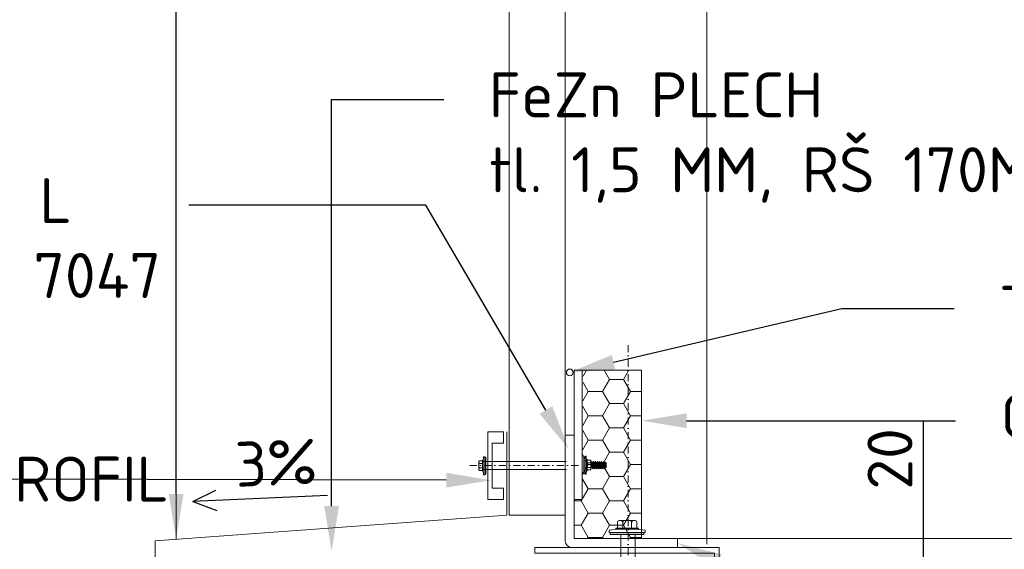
# Model space of a CAD drawing. Header units: millimetres. Extents: x -385852 to 238709, y -99680 to 201840.
# Tile 158 of 176: x 32961 to 33399, y -50048 to -49812. Entities that reach past the tile are written whole.
import ezdxf
from ezdxf import colors
from ezdxf.entities.mleader import LeaderData, LeaderLine
from ezdxf.math import Vec2, Vec3

# ---------------------------------------------------------------- set-up
doc = ezdxf.new("R2010")
doc.units = ezdxf.units.MM
doc.linetypes.add('DASHDOT', pattern=[25.4, 12.7, -6.35, 0, -6.35])
doc.layers.get('0').update_dxf_attribs({"color": 4})
doc.layers.get('Defpoints').update_dxf_attribs({"color": 8})
doc.layers.add('_____detaily', color=1, linetype='Continuous')
doc.layers.add('_____detaily @ 10', color=1, linetype='Continuous')
for name, color, linetype, lineweight in [('A99_N_kce-pohl', 7, 'Continuous', 20), ('A99_N_kce-rez-sil', 6, 'Continuous', 20), ('A99_N_sraf @ 200', 252, 'Continuous', 9)]:
    doc.layers.add(name, color=color, linetype=linetype, lineweight=lineweight)
doc.styles.add('A99_kota', font='isocpeur.ttf', dxfattribs={"height": 2})
doc.styles.add('A99_popis', font='isocpeur.ttf')
doc.styles.get("Standard").update_dxf_attribs({"font": 'isocpeur.ttf', "height": 20})
doc.dimstyles.new('detaily_10', dxfattribs={"dimtxt": 20, "dimasz": 10, "dimexe": 10, "dimexo": 10, "dimgap": 5, "dimtad": 1, "dimdec": 0, "dimtxsty": 'Standard', "dimblk": 'ARCHTICK', "dimcen": 3, "dimazin": 0, "dimtfac": 1, "dimtdec": 0, "dimtmove": 0, "dimatfit": 0, "dimfxl": 0, "dimarcsym": 0})

# ---------------------------------------------------------------- blocks, each defined once
blk = doc.blocks.new('_ArchTick')
at = {"color": 0, "linetype": 'ByBlock', "const_width": 0.15}
blk.add_lwpolyline([(-0.5, -0.5), (0.5, 0.5)], dxfattribs=at)
blk = doc.blocks.new('*D213')
at = {"layer": '_____detaily', "color": 0, "linetype": 'Continuous', "lineweight": -2, "transparency": 16777216}
for p, q in [((33363, -50060), (33363, -49991)), ((33303, -50060), (33373, -50060)), ((33363, -50080), (33363, -50060)), ((33303, -50080), (33373, -50080)), ((33363, -50080), (33363, -50090))]:
    blk.add_line(p, q, dxfattribs=at)
at = {"layer": 'Defpoints', "color": 0, "linetype": 'Continuous', "lineweight": 5, "transparency": 16777216}
for p in [(33282.5, -50060), (33283, -50080), (33363, -50080)]:
    blk.add_point(p, dxfattribs=at)
at = {"layer": '_____detaily', "color": 0, "linetype": 'Continuous', "lineweight": -2, "transparency": 16777216, "xscale": 10, "yscale": 10, "zscale": 10}
for p, rotation in [((33363, -50060), 270), ((33363, -50080), 90)]:
    blk.add_blockref('_ArchTick', p, dxfattribs=dict(at, rotation=rotation))
at = {"layer": '_____detaily', "color": 0, "linetype": 'Continuous', "lineweight": 5, "transparency": 16777216, "insert": (33348, -50008), "char_height": 20, "attachment_point": 5, "rotation": 90}
blk.add_mtext('20', dxfattribs=at)

msp = doc.modelspace()

# ---------------------------------------------------------------- hatches: boundary and pattern name
at = {"layer": '_____detaily', "lineweight": 0}
for points in [[(33167.6489, -50007.27072), (33167.6489, -50014.77069), (33168.1489, -50014.77069), (33168.1489, -50007.27072)], [(33212.29076, -50007.04197), (33212.29076, -50014.54194), (33211.79076, -50014.54194), (33211.79076, -50007.04197)], [(33238.49994, -50040.71581), (33223.5, -50040.71581), (33223.5, -50041.71581), (33238.49994, -50041.71581)]]:
    msp.add_hatch(color=9, dxfattribs=at).paths.add_polyline_path(points)
at = {"layer": 'A99_N_sraf @ 200', "linetype": 'Continuous', "lineweight": 0}
h = msp.add_hatch(dxfattribs=at)
h.set_pattern_fill('HONEY', color=1, scale=0.25, angle=-90, style=2)
h.set_pattern_definition([(360, (-1017292.5, 154620.5005), (9.375, 5.41265875), [6.25, -12.5]), (120, (-1017292.5, 154620.5005), (-9.37499998, 5.412658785), [6.25, -12.5]), (60, (-1017292.5, 154620.5005), (2e-08, 10.825317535), [-12.5, 6.25])])
h.paths.add_polyline_path([(33207.5, -50043.49955), (33237.5, -50043.49955), (33237.5, -49968.49955), (33211.5, -49968.49955), (33211, -50025.99955), (33207.5, -50025.99955)])

# ---------------------------------------------------------------- linework, layer by layer
at = {"layer": '_____detaily', "lineweight": 0}
for p, q in [((33164.9999, -50009.22819), (33165.0001, -50012.77091)), ((33166.57207, -50008.83447), (33165.39351, -50008.83454)), ((33166.53403, -50010.01537), (33165.39358, -50010.01544)), ((33166.57217, -50010.01537), (33165.39358, -50010.01544)), ((33166.96805, -50008.49944), (33166.71805, -50008.49945)), ((33166.71805, -50008.49945), (33166.7183, -50013.49945)), ((33166.96805, -50008.83444), (33167.1489, -50007.02072)), ((33166.96805, -50008.49944), (33166.9683, -50013.49944)), ((33166.96805, -50008.83444), (33166.9683, -50013.16443)), ((33167.6489, -50007.02072), (33167.14889, -50007.02074)), ((33167.6489, -50007.02072), (33167.1489, -50007.02072)), ((33204, -50009.21694), (33167.1489, -50009.21694)), ((33167.6489, -50015.02072), (33167.6489, -50007.02072)), ((33167.6489, -50007.27072), (33167.6489, -50014.77069)), ((33168.1489, -50007.27072), (33167.6489, -50007.27072)), ((33168.1489, -50014.77069), (33168.1489, -50007.27072)), ((33211.79076, -50014.54194), (33211.79076, -50007.04197)), ((33211.79076, -50007.04197), (33212.29076, -50007.04197)), ((33212.29076, -50006.79197), (33212.79077, -50006.792)), ((33212.29076, -50014.79197), (33212.29076, -50006.79197)), ((33212.29076, -50006.79197), (33212.79076, -50006.79197)), ((33212.29076, -50007.04197), (33212.29076, -50014.54194)), ((33212.97161, -50008.6057), (33212.79076, -50006.79197)), ((33212.97161, -50008.27069), (33212.97136, -50013.27069)), ((33212.97161, -50008.6057), (33212.97136, -50012.93569)), ((33212.97161, -50008.27069), (33213.22161, -50008.27071)), ((33213.22161, -50008.27071), (33213.22136, -50013.27071)), ((33213.36749, -50009.78663), (33214.54608, -50009.7867)), ((33213.36759, -50008.60573), (33214.54615, -50008.60579)), ((33213.40563, -50009.78663), (33214.54608, -50009.7867)), ((33214.93339, -50009.66694), (33215.1932, -50009.21694)), ((33215.48882, -50011.91694), (33214.93339, -50009.66694)), ((33214.93976, -50008.99945), (33214.93956, -50012.54216)), ((33215.74863, -50012.36694), (33215.1932, -50009.21694)), ((33215.453, -50009.66694), (33215.1932, -50009.21694)), ((33216.00843, -50011.91694), (33215.453, -50009.66694)), ((33215.83339, -50009.66694), (33215.453, -50009.66694)), ((33215.83339, -50009.66694), (33216.0932, -50009.21694)), ((33216.38882, -50011.91694), (33215.83339, -50009.66694)), ((33216.64863, -50012.36694), (33216.0932, -50009.21694)), ((33216.353, -50009.66694), (33216.0932, -50009.21694)), ((33216.90843, -50011.91694), (33216.353, -50009.66694)), ((33216.73339, -50009.66694), (33216.353, -50009.66694)), ((33216.73339, -50009.66694), (33216.9932, -50009.21694)), ((33217.28882, -50011.91694), (33216.73339, -50009.66694)), ((33217.54863, -50012.36694), (33216.9932, -50009.21694)), ((33217.253, -50009.66694), (33216.9932, -50009.21694)), ((33217.80843, -50011.91694), (33217.253, -50009.66694)), ((33217.63339, -50009.66694), (33217.253, -50009.66694)), ((33217.63339, -50009.66694), (33217.8932, -50009.21694)), ((33218.18882, -50011.91694), (33217.63339, -50009.66694)), ((33218.44863, -50012.36694), (33217.8932, -50009.21694)), ((33218.153, -50009.66694), (33217.8932, -50009.21694)), ((33218.70843, -50011.91694), (33218.153, -50009.66694)), ((33218.53339, -50009.66694), (33218.153, -50009.66694)), ((33218.53339, -50009.66694), (33218.7932, -50009.21694)), ((33219.08882, -50011.91694), (33218.53339, -50009.66694)), ((33219.34863, -50012.36694), (33218.7932, -50009.21694)), ((33219.053, -50009.66694), (33218.7932, -50009.21694)), ((33219.60843, -50011.91694), (33219.053, -50009.66694)), ((33219.43339, -50009.66694), (33219.053, -50009.66694)), ((33219.43339, -50009.66694), (33219.6932, -50009.21694)), ((33219.98882, -50011.91694), (33219.43339, -50009.66694)), ((33220.24863, -50012.36694), (33219.6932, -50009.21694)), ((33219.953, -50009.66694), (33219.6932, -50009.21694)), ((33220.50843, -50011.91694), (33219.953, -50009.66694)), ((33220.33339, -50009.66694), (33219.953, -50009.66694)), ((33220.33339, -50009.66694), (33220.5932, -50009.21694)), ((33220.88882, -50011.91694), (33220.33339, -50009.66694)), ((33221.14863, -50012.36694), (33220.5932, -50009.21694)), ((33220.853, -50009.66694), (33220.5932, -50009.21694)), ((33221.40843, -50011.91694), (33220.853, -50009.66694)), ((33221.23339, -50009.66694), (33220.853, -50009.66694)), ((33221.23339, -50009.66694), (33221.40843, -50009.36376)), ((33221.40843, -50010.37604), (33221.23339, -50009.66694)), ((33221.40843, -50011.91694), (33221.40843, -50009.36376)), ((33221.75703, -50009.76035), (33221.40843, -50009.66694)), ((33221.75703, -50011.82354), (33221.75703, -50009.76035)), ((33166.57223, -50011.98355), (33165.39369, -50011.98361)), ((33166.57228, -50013.16445), (33165.39376, -50013.16452)), ((33166.9683, -50013.49944), (33166.7183, -50013.49945)), ((33167.1489, -50015.02074), (33166.9683, -50013.16443)), ((33204, -50012.78215), (33167.1489, -50012.78215)), ((33167.6489, -50015.02072), (33167.1489, -50015.02074)), ((33167.6489, -50015.02072), (33167.1489, -50015.02072)), ((33167.6489, -50014.77069), (33168.1489, -50014.77069)), ((33168.1493, -50014.77069), (33167.6489, -50014.77072)), ((33211.79036, -50014.54194), (33212.29076, -50014.54197)), ((33212.29076, -50014.54194), (33211.79076, -50014.54194)), ((33212.29076, -50014.79197), (33212.79076, -50014.792)), ((33212.29076, -50014.79197), (33212.79076, -50014.79197)), ((33212.79076, -50014.792), (33212.97136, -50012.93569)), ((33212.97136, -50013.27069), (33213.22136, -50013.27071)), ((33213.36738, -50012.93571), (33214.5459, -50012.93578)), ((33213.36743, -50011.7548), (33214.54597, -50011.75487)), ((33215.48882, -50011.91694), (33215.09455, -50011.91694)), ((33215.74863, -50012.36694), (33215.48882, -50011.91694)), ((33215.74863, -50012.36694), (33216.00843, -50011.91694)), ((33216.38882, -50011.91694), (33215.99455, -50011.91694)), ((33216.64863, -50012.36694), (33216.38882, -50011.91694)), ((33216.64863, -50012.36694), (33216.90843, -50011.91694)), ((33217.28882, -50011.91694), (33216.89455, -50011.91694)), ((33217.54863, -50012.36694), (33217.28882, -50011.91694)), ((33217.54863, -50012.36694), (33217.80843, -50011.91694)), ((33218.18882, -50011.91694), (33217.79455, -50011.91694)), ((33218.44863, -50012.36694), (33218.18882, -50011.91694)), ((33218.44863, -50012.36694), (33218.70843, -50011.91694)), ((33219.08882, -50011.91694), (33218.69455, -50011.91694)), ((33219.34863, -50012.36694), (33219.08882, -50011.91694)), ((33219.34863, -50012.36694), (33219.60843, -50011.91694)), ((33219.98882, -50011.91694), (33219.59455, -50011.91694)), ((33220.24863, -50012.36694), (33219.98882, -50011.91694)), ((33220.24863, -50012.36694), (33220.50843, -50011.91694)), ((33220.88882, -50011.91694), (33220.49455, -50011.91694)), ((33221.14863, -50012.36694), (33220.88882, -50011.91694)), ((33221.14863, -50012.36694), (33221.40843, -50011.91694)), ((33221.40843, -50011.91694), (33221.75703, -50011.82354)), ((33226.71247, -50038.56258), (33226.71234, -50036.20554)), ((33234.58499, -50035.41782), (33227.49956, -50035.41823)), ((33229.07428, -50038.56248), (33229.07414, -50036.2054)), ((33233.01062, -50038.48608), (33233.01049, -50036.20518)), ((33233.01063, -50038.56236), (33233.01049, -50036.20518)), ((33235.37244, -50038.56216), (33235.3723, -50036.20504)), ((33222.99988, -50039.71582), (33226.71252, -50039.35462)), ((33222.99994, -50040.71581), (33222.99988, -50039.71582)), ((33222.99994, -50040.71581), (33222.99994, -50039.71581)), ((33222.99994, -50040.71581), (33238.99994, -50040.71581)), ((33223.5, -50041.71661), (33223.49994, -50040.71581)), ((33238.49994, -50040.71581), (33223.5, -50040.71581)), ((33223.5, -50040.71581), (33223.5, -50041.71581)), ((33236.04248, -50038.85412), (33226.04248, -50038.85462)), ((33226.0425, -50039.35462), (33226.04248, -50038.85462)), ((33236.0425, -50039.35412), (33226.0425, -50039.35462)), ((33235.37248, -50039.35412), (33226.71252, -50039.35462)), ((33235.37248, -50039.35412), (33238.99994, -50039.71581)), ((33236.0425, -50039.35412), (33236.04248, -50038.85412)), ((33238.49994, -50041.71581), (33238.49994, -50040.71581)), ((33238.99994, -50040.71581), (33238.99988, -50039.71581)), ((33238.99994, -50040.71581), (33238.99994, -50039.71581)), ((33223.5, -50041.71581), (33238.49994, -50041.71581)), ((33228.30748, -50088.99955), (33228.30748, -50041.71581)), ((33234.60748, -50088.99955), (33234.60748, -50041.71581))]:
    msp.add_line(p, q, dxfattribs=at)
at = {"layer": '_____detaily', "color": 5, "lineweight": 5}
msp.add_lwpolyline([(33030.2919, -50043.6477), (33030.2919, -49636.08464)], dxfattribs=at)
at = {"layer": '_____detaily', "linetype": 'DASHDOT', "lineweight": 0, "ltscale": 0.25}
for points in [[(33231.49899, -50283), (33231.5, -49957)], [(33161, -50010.99955), (33210.5, -50010.99955)]]:
    msp.add_lwpolyline(points, dxfattribs=at)
at = {"layer": '_____detaily', "color": 1, "linetype": 'Continuous', "lineweight": 5}
for points in [[(33207.5, -50043.49955), (33237.5, -50043.49955), (33237.5, -49968.49955), (33207.5, -49968.49955)], [(33194.95748, -50047.49955), (33189.95748, -50047.49955), (33189.95748, -50049.99955), (33269.95748, -50049.99955), (33269.95748, -50059.99955), (33271.95748, -50059.99955), (33271.95748, -50047.49955), (33194.95748, -50047.49955)]]:
    msp.add_lwpolyline(points, close=True, dxfattribs=at)
at = {"layer": '_____detaily', "color": 1, "linetype": 'Continuous', "lineweight": 20}
msp.add_lwpolyline([(33207.5, -50025.99955), (33211, -50025.99955), (33211, -49968.49955), (33207.5, -49968.49955)], close=True, dxfattribs=at)
at = {"layer": '_____detaily', "color": 1, "linetype": 'Continuous', "lineweight": 9}
msp.add_lwpolyline([(33177.5, -49995.99977), (33177.5, -50033.00023), (33021, -50044.5), (33021, -50087.31264, 0.552554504), (33026.40922, -50089.62669), (33040.88503, -50077.68336)], format="xyb", dxfattribs=at)
at = {"layer": '_____detaily', "color": 1, "linetype": 'Continuous', "lineweight": 15}
msp.add_lwpolyline([(33176, -49996), (33169, -49995.99955), (33169, -50025.99955), (33176, -50026), (33176, -50021), (33171, -50020.99955), (33171, -50000.99955), (33176, -50001)], close=True, dxfattribs=at)
at = {"layer": '_____detaily', "color": 1, "linetype": 'Continuous', "lineweight": 20}
msp.add_lwpolyline([(33252.00702, -50047.49955), (33206.5, -50047.49955, -0.414213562), (33203.5, -50044.49955), (33203.5, -49997.49955)], format="xyb", dxfattribs=at)
msp.add_lwpolyline([(33203.5, -49997.49955), (33207.5, -49997.49955), (33207.5, -50043.49955), (33253.5, -50043.49955), (33253.5, -50047.49955)], dxfattribs=at)
at = {"layer": '_____detaily', "color": 5, "linetype": 'Continuous'}
for points in [[(33037.69577, -50026.91979), (33048.03457, -50021.95792)], [(33097.73309, -50024.26333), (33037.69577, -50026.91979)], [(33037.69577, -50026.91979), (33048.4324, -50030.94913)]]:
    msp.add_lwpolyline(points, dxfattribs=at)
at = {"layer": '_____detaily', "color": 1, "linetype": 'Continuous', "lineweight": 20}
msp.add_circle((33205.5, -49969.5), 1.5, dxfattribs=at)
at = {"layer": '_____detaily', "lineweight": 0}
for centre, radius, start, end in [((33165.39353, -50009.22817), 0.39363, 90.0033167, 180.0033167), ((33165.39356, -50009.62181), 0.39363, 180.0033167, 270.0033167), ((33165.3936, -50010.40907), 0.39363, 90.0033167, 180.0033167), ((33214.54611, -50009.39306), 0.39363, 269.9966833, 359.9966833), ((33214.54606, -50010.18033), 0.39363, 359.9966833, 89.9966833), ((33214.54613, -50008.99943), 0.39363, 359.9966833, 89.9966833), ((33165.39367, -50011.58998), 0.39363, 180.0033167, 270.0033167), ((33165.39371, -50012.37725), 0.39363, 90.0033167, 180.0033167), ((33165.39374, -50012.77088), 0.39363, 180.0033167, 270.0033167), ((33214.54592, -50012.54214), 0.39363, 269.9966833, 359.9966833), ((33214.54599, -50011.36124), 0.39363, 269.9966833, 359.9966833), ((33214.54595, -50012.14851), 0.39363, 359.9966833, 89.9966833), ((33227.49961, -50036.2055), 0.78727, 90.0033167, 180.0033167), ((33228.28687, -50036.20545), 0.78727, 0.0033167, 90.0033167), ((33229.86141, -50036.20536), 0.78727, 90.0033167, 180.0033167), ((33232.22322, -50036.20522), 0.78727, 0.0033167, 90.0033167), ((33233.79776, -50036.20513), 0.78727, 90.0033167, 180.0033167), ((33234.58503, -50036.20509), 0.78727, 0.0033167, 90.0033167)]:
    msp.add_arc(centre, radius, start, end, dxfattribs=at)
at = {"layer": '_____detaily', "lineweight": 0, "extrusion": (0, 0, -1)}
for centre, major_axis, start_param, end_param in [((33166.57205, -50008.43847), (-0.3189, 0.23477), 3.700141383, 4.07773736), ((33166.57211, -50009.61937), (-0.3189, 0.23477), 3.700141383, 4.07773736), ((33166.57214, -50010.41137), (-0.3189, 0.23477), 0.936144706, 1.313740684), ((33166.5722, -50011.58755), (-0.3189, 0.23477), 3.700141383, 4.07773736), ((33166.57224, -50012.37955), (-0.3189, 0.23477), 0.936144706, 1.313740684), ((33166.5723, -50013.56045), (-0.3189, 0.23477), 0.936144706, 1.313740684), ((33225.92047, -50038.56262), (0.46954, 0.6378), 0.936144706, 1.313740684), ((33228.28228, -50038.56251), (0.46954, 0.6378), 0.936144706, 1.313740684), ((33229.86628, -50038.56243), (0.46954, 0.6378), 3.700141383, 4.07773736), ((33232.21863, -50038.56231), (0.46954, 0.6378), 0.936144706, 1.313740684), ((33233.80263, -50038.56223), (0.46954, 0.6378), 3.700141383, 4.07773736), ((33236.16444, -50038.56211), (0.46954, 0.6378), 3.700141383, 4.07773736)]:
    msp.add_ellipse(centre, major_axis=major_axis, ratio=1, start_param=start_param, end_param=end_param, dxfattribs=at)
at = {"layer": '_____detaily', "lineweight": 0}
for centre, start_param, end_param in [((33213.36752, -50010.18263), 0.936144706, 1.313740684), ((33213.36756, -50009.39063), 3.700141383, 4.07773736), ((33213.36761, -50008.20973), 3.700141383, 4.07773736), ((33213.36736, -50013.33171), 0.936144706, 1.313740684), ((33213.36746, -50011.3588), 3.700141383, 4.07773736), ((33213.36742, -50012.1508), 0.936144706, 1.313740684)]:
    msp.add_ellipse(centre, major_axis=(0.3189, 0.23477), ratio=1, start_param=start_param, end_param=end_param, dxfattribs=at)
at = {"layer": 'A99_N_kce-pohl', "color": 1, "linetype": 'Continuous'}
msp.add_line((33266.5, -50046), (33266.5, -48911), dxfattribs=at)
msp.add_lwpolyline([(35666.59064, -50043.4991), (33253.5, -50043.4991)], dxfattribs=at)
at = {"layer": 'A99_N_kce-rez-sil', "color": 1, "linetype": 'Continuous', "lineweight": 5, "flags": 128}
for points in [[(33178.5, -50033), (33178.5, -49346)], [(33203.5, -50033), (33203.5, -49346)], [(33178.5, -50033), (33203.5, -50033)]]:
    msp.add_lwpolyline(points, dxfattribs=at)

# ---------------------------------------------------------------- texts
at = {"layer": '_____detaily', "color": 5, "linetype": 'Continuous', "insert": (33092.56183, -49998.96719), "char_height": 20, "attachment_point": 3, "rotation": 2.4895529, "style": 'A99_kota'}
msp.add_mtext_dynamic_manual_height_columns('3%', width=89.5, gutter_width=2000, heights=[0], dxfattribs=at)

# ---------------------------------------------------------------- dimensions: what is measured, and where the dimension line sits
at = {"layer": '_____detaily', "color": 5, "linetype": 'Continuous', "lineweight": 5}
dim = msp.add_linear_dim(base=(33363, -50080), p1=(33282.5, -50060), p2=(33283, -50080), angle=90, dimstyle='detaily_10', dxfattribs=at)
dim.commit()
dim.dimension.update_dxf_attribs({"geometry": '*D213', "text_midpoint": (33363, -50008), "dimtype": 160})

# ---------------------------------------------------------------- leaders
at = {"layer": '_____detaily @ 10', "lineweight": 5}
ml = msp.add_multileader_mtext('Standard', dxfattribs=at)
ml.set_content('\\A1;{\\C256;LAKOVANÝ POZINK PLECH \\PTL. 0,5 MM, RŠ 270MM\\PRAL 9006}', color=1, style='A99_popis')
ml.set_leader_properties(color=256, linetype='ByLayer', lineweight=-1)
ml.build(insert=Vec2(0, 0))
ml.multileader.update_dxf_attribs({"dogleg_length": 5, "arrow_head_size": 20, "scale": 10})
ctx = ml.context
ctx.base_point, ctx.scale, ctx.char_height, ctx.arrow_head_size, ctx.landing_gap_size, ctx.plane_origin = Vec3(33080.2919, -49660), 10, 20, 20, 20, Vec3(31586.7919, -51384.60901)
notes = []
notes.append((ctx, [(0, (1, 1, 0), (33030.2919, -49660), (1, 0), 50, [(0, [(33030.2919, -50043.6477)], 0, [])])]))
ctx.mtext.insert, ctx.mtext.width, ctx.mtext.flow_direction = Vec3(33100.2919, -49649.99242), 336.3158442, 5
ml = msp.add_multileader_mtext('Standard', dxfattribs=at)
ml.set_content('\\A1;{\\C256;FeZn PLECH\\Ptl. 1,5 MM, RŠ 170MM}', color=1, style='A99_popis')
ml.set_leader_properties(color=256, linetype='ByLayer', lineweight=-1)
ml.build(insert=Vec2(0, 0))
ml.multileader.update_dxf_attribs({"dogleg_length": 5, "arrow_head_size": 20, "scale": 10})
ctx = ml.context
ctx.base_point, ctx.scale, ctx.char_height, ctx.arrow_head_size, ctx.landing_gap_size, ctx.plane_origin = Vec3(33149.5, -49847.93423), 10, 20, 20, 20, Vec3(31656, -51501.36037)
notes.append((ctx, [(0, (1, 1, 0), (33099.5, -49847.93423), (1, 0), 50, [(0, [(33099.5, -50049)], 0, [])])]))
ctx.mtext.insert, ctx.mtext.width, ctx.mtext.flow_direction = Vec3(33169.5, -49835.93423), 277.5, 5
ml = msp.add_multileader_mtext('Standard', dxfattribs=at)
ml.set_content('\\A1;{\\C256;OCELOVÝ ÚHELNÍK L\\P50 X 50 X 4, RAL 7047}', color=1, style='A99_popis')
ml.set_leader_properties(color=256, linetype='ByLayer', lineweight=-1)
ml.build(insert=Vec2(0, 0))
ml.multileader.update_dxf_attribs({"dogleg_length": 5, "arrow_head_size": 20, "scale": 10})
ctx = ml.context
ctx.base_point, ctx.scale, ctx.char_height, ctx.arrow_head_size, ctx.landing_gap_size, ctx.plane_origin = Vec3(32707, -49895), 10, 20, 20, 20, Vec3(32110.98195, -51392.89001)
notes.append((ctx, [(1, (1, 1, 0), (33141.5, -49895), (-1, 0), 105.5, [(0, [(33205, -50003.5)], 0, [])])]))
ctx.mtext.insert, ctx.mtext.width, ctx.mtext.flow_direction = Vec3(32727, -49883), 425, 5
ml = msp.add_multileader_mtext('Standard', dxfattribs=at)
ml.set_content('\\A1;{\\C256;TĚSNĚNÍ}', color=1, style='A99_popis')
ml.set_leader_properties(color=256, linetype='ByLayer', lineweight=-1)
ml.build(insert=Vec2(0, 0))
ml.multileader.update_dxf_attribs({"dogleg_length": 5, "arrow_head_size": 20, "scale": 10})
ctx = ml.context
ctx.base_point, ctx.scale, ctx.char_height, ctx.arrow_head_size, ctx.landing_gap_size, ctx.plane_origin = Vec3(33376.55525, -49940.98193), 10, 20, 20, 20, Vec3(31472.2198, -51027.50008)
notes.append((ctx, [(0, (1, 1, 0), (33326.55525, -49940.98193), (1, 0), 50, [(0, [(33205.5, -49969.5)], 0, [])])]))
ctx.mtext.insert, ctx.mtext.width, ctx.mtext.flow_direction = Vec3(33396.55525, -49930.98193), 803.5884695, 5
ml = msp.add_multileader_mtext('Standard', dxfattribs=at)
ml.set_content('\\A1;{\\C256;OCEL. PÁSOVINA, 30 x 70MM. TL. 4 MM, RAL 9006}', color=1, style='A99_popis')
ml.set_leader_properties(color=256, linetype='ByLayer', lineweight=-1)
ml.build(insert=Vec2(0, 0))
ml.multileader.update_dxf_attribs({"dogleg_length": 5, "arrow_head_size": 20, "scale": 10})
ctx = ml.context
ctx.base_point, ctx.scale, ctx.char_height, ctx.arrow_head_size, ctx.landing_gap_size, ctx.plane_origin = Vec3(33377.198, -49991), 10, 20, 20, 20, Vec3(31505.5, -51042.05265)
notes.append((ctx, [(0, (1, 1, 0), (33327.198, -49991), (1, 0), 50, [(0, [(33237.5, -49991)], 0, [])])]))
ctx.mtext.insert, ctx.mtext.width, ctx.mtext.flow_direction = Vec3(33397.198, -49979), 612.7689149, 5
ml = msp.add_multileader_mtext('Standard', dxfattribs=at)
ml.set_content('\\A1;{\\C256;UPEVŇOVACÍ AL PROFIL}', color=1, style='A99_popis')
ml.set_leader_properties(color=256, linetype='ByLayer', lineweight=-1)
ml.build(insert=Vec2(0, 0))
ml.multileader.update_dxf_attribs({"dogleg_length": 5, "arrow_head_size": 20, "scale": 10})
ctx = ml.context
ctx.base_point, ctx.scale, ctx.char_height, ctx.arrow_head_size, ctx.landing_gap_size, ctx.plane_origin = Vec3(32706.5, -50017), 10, 20, 20, 20, Vec3(30902.8145, -51766.77793)
notes.append((ctx, [(1, (1, 1, 0), (32948.5, -50017), (-1, 0), 50, [(0, [(33170.5, -50017.49955)], 0, [])])]))
ctx.mtext.insert, ctx.mtext.width, ctx.mtext.flow_direction = Vec3(32726.5, -50006.99242), 194.1727474, 5
ml = msp.add_multileader_mtext('Standard', dxfattribs=at)
ml.set_content('\\A1;{\\C256;OCEL. PÁSOVINA, TL. 5MM, RŠ 100MM, RAL 9006}', color=1, style='A99_popis')
ml.set_leader_properties(color=256, linetype='ByLayer', lineweight=-1)
ml.build(insert=Vec2(0, 0))
ml.multileader.update_dxf_attribs({"dogleg_length": 5, "arrow_head_size": 20, "scale": 10})
ctx = ml.context
ctx.base_point, ctx.scale, ctx.char_height, ctx.arrow_head_size, ctx.landing_gap_size, ctx.plane_origin = Vec3(33376, -50087.5), 10, 20, 20, 20, Vec3(31570.5, -51103.55265)
notes.append((ctx, [(0, (1, 1, 0), (33349, -50087.5), (1, 0), 27, [(0, [(33253.5, -50045.49955)], 0, [])])]))
ctx.mtext.insert, ctx.mtext.width, ctx.mtext.flow_direction = Vec3(33396, -50075.5), 599.5264438, 5
for ctx, leaders in notes:
    for number, flags, end, landing, length, lines in leaders:
        leader = LeaderData()
        leader.index, (leader.has_last_leader_line, leader.has_dogleg_vector, leader.attachment_direction) = number, flags
        leader.last_leader_point, leader.dogleg_vector, leader.dogleg_length = Vec3(end), Vec3(landing), length
        for number, points, colour, breaks in lines:
            line = LeaderLine()
            line.index, line.vertices, line.color, line.breaks = number, Vec3.list(points), colors.encode_raw_color(colour), breaks
            leader.lines.append(line)
        ctx.leaders.append(leader)

doc.saveas('drawing.dxf')
